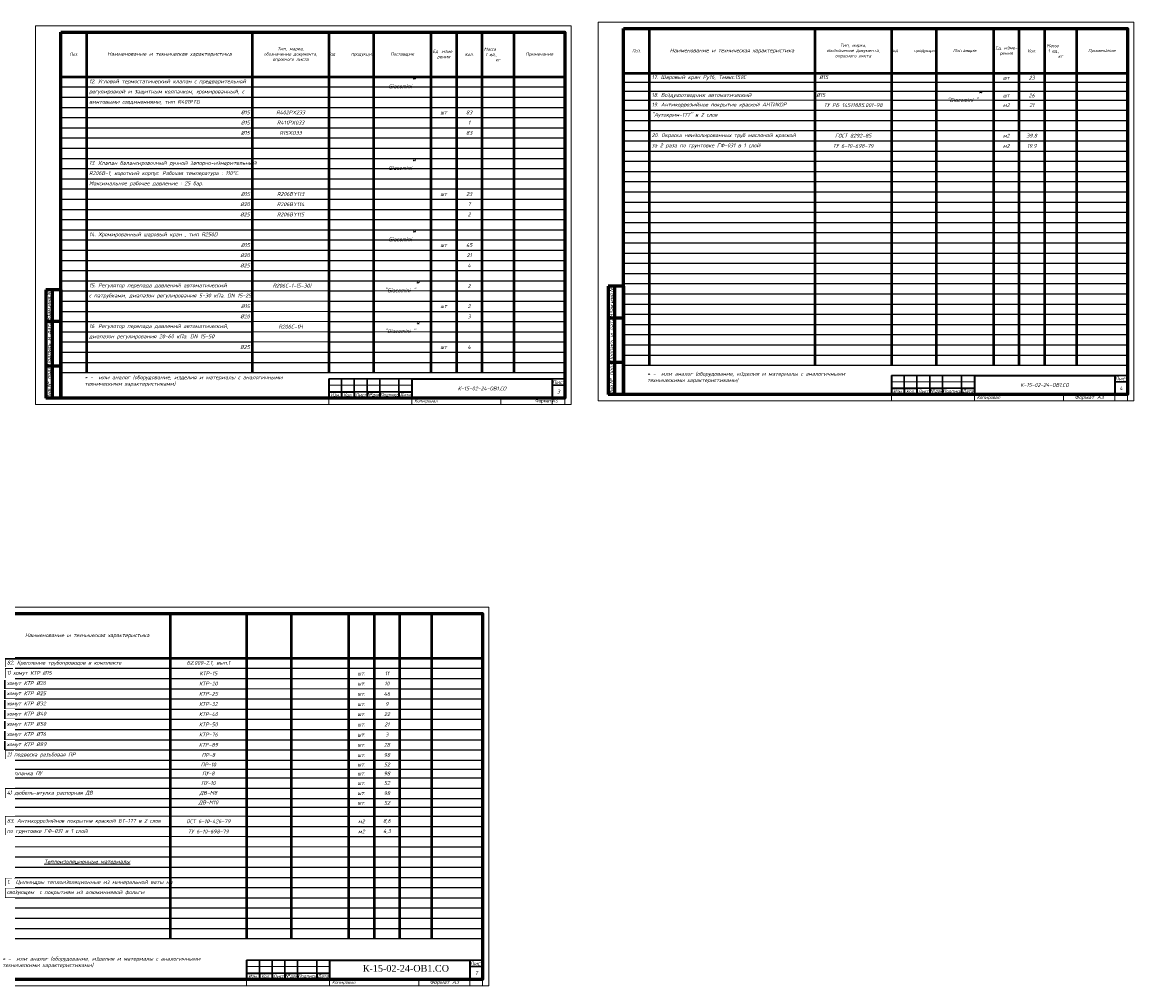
# Model space of a CAD drawing. Header units: millimetres. Extents: x 1705571 to 2606039, y -125603 to 850134.
# Tile 4 of 4: x 1814730 to 1901878, y -44490 to 31080. Entities that reach past the tile are written whole.
import ezdxf
from ezdxf.enums import TextEntityAlignment as Align

# ---------------------------------------------------------------- set-up
doc = ezdxf.new("R2010")
doc.units = ezdxf.units.MM
doc.header["$LTSCALE"] = 0.4
doc.layers.get('0').update_dxf_attribs({"lineweight": 18})
for name, color, linetype, lineweight in [('00_Штамп', 7, 'Continuous', 5), ('1 общий', 7, 'Continuous', 15), ('AP_штамп', 150, 'Continuous', 25), ('Р Текст', 7, 'Continuous', 25)]:
    doc.layers.add(name, color=color, linetype=linetype, lineweight=lineweight)
doc.layers.add('ОВ формат + ОД', color=251, linetype='Continuous')
doc.styles.add('AP_штамп', font='isocpeui.ttf')
doc.styles.add('Iso300', font='isocpeui.ttf', dxfattribs={"height": 300})
doc.styles.add('ISOCPEUR', font='isocpeui.ttf')
doc.styles.add('style1', font='ARIALN.TTF')
doc.styles.add('TNM', font='simplex.shx', dxfattribs={"width": 0.8})
doc.styles.add('СГЕНЕРИР_СТИЛЬ_1', font='arial.ttf')

# ---------------------------------------------------------------- blocks, each defined once
blk = doc.blocks.new('*T148')
at = {"color": 0, "linetype": 'ByBlock', "lineweight": 50, "transparency": 16777216}
for p, q in [((0, 0), (39500, 0)), ((0, 0), (0, -23200)), ((2000, 0), (2000, -23200)), ((15000, 0), (15000, -23200)), ((21000, 0), (21000, -23200)), ((24500, 0), (24500, -23200)), ((29000, 0), (29000, -23200)), ((31000, 0), (31000, -23200)), ((33000, 0), (33000, -23200)), ((35500, 0), (35500, -23200)), ((39500, 0), (39500, -23200))]:
    blk.add_line(p, q, dxfattribs=at)
at = {"color": 0, "linetype": 'ByBlock', "lineweight": 25, "transparency": 16777216}
for p, q in [((0, -800), (39500, -800)), ((0, -1600), (39500, -1600)), ((0, -2400), (39500, -2400)), ((0, -3200), (39500, -3200)), ((0, -4000), (39500, -4000)), ((0, -4800), (39500, -4800)), ((0, -5600), (39500, -5600)), ((0, -6400), (39500, -6400)), ((0, -7200), (39500, -7200)), ((0, -8000), (39500, -8000)), ((0, -8800), (39500, -8800)), ((0, -9600), (39500, -9600)), ((0, -10400), (39500, -10400)), ((0, -11200), (39500, -11200)), ((0, -12000), (39500, -12000)), ((0, -12800), (39500, -12800)), ((0, -13600), (39500, -13600)), ((0, -14400), (39500, -14400)), ((0, -15200), (39500, -15200)), ((0, -16000), (39500, -16000)), ((0, -16800), (15000, -16800)), ((21000, -16800), (24500, -16800)), ((29000, -16800), (39500, -16800)), ((0, -17600), (15000, -17600)), ((21000, -17600), (39500, -17600)), ((0, -18400), (15000, -18400)), ((21000, -18400), (39500, -18400)), ((0, -19200), (15000, -19200)), ((0, -20000), (15000, -20000)), ((21000, -19200), (39500, -19200)), ((21000, -20000), (24500, -20000)), ((29000, -20000), (39500, -20000)), ((0, -20800), (15000, -20800)), ((21000, -20800), (39500, -20800)), ((0, -21600), (39500, -21600)), ((0, -22400), (39500, -22400)), ((0, -23200), (39500, -23200))]:
    blk.add_line(p, q, dxfattribs=at)
at = {"color": 0, "linetype": 'ByBlock', "lineweight": -2, "transparency": 16777216}
for p, q in [((15000, -16800), (21000, -16800)), ((15000, -17600), (21000, -17600)), ((15000, -18400), (21000, -18400)), ((15000, -19200), (21000, -19200)), ((15000, -20000), (21000, -20000)), ((15000, -20800), (21000, -20800))]:
    blk.add_line(p, q, dxfattribs=at)
at = {"color": 0, "linetype": 'ByBlock', "lineweight": 5, "transparency": 16777216}
for p, q in [((24500, -16800), (29000, -16800)), ((24500, -20000), (29000, -20000))]:
    blk.add_line(p, q, dxfattribs=at)
at = {"color": 0, "transparency": 16777216, "char_height": 300, "style": 'Iso300'}
for s, insert, width, attachment_point in [('Giacomini{\\A1;\\H1.4x;\\S*^ ;}', (26750, -400), 4400, 5), ('12. Угловой термостатический клапан с предварительной ', (2200, -400), 12600, 4), ('регулировкой и защитным колпачком, хромированный, с', (2200, -1200), 12600, 4), ('винтовыми соединениями, тип R401PTG ', (2200, -2000), 12600, 4), ('%%C15', (14800, -2800), 12600, 6), ('R402PX233', (18000, -2800), 5900, 5), ('83', (32000, -2800), 1900, 5), ('%%C15', (14800, -3600), 12600, 6), ('R411PX033', (18000, -3600), 5900, 5), ('шт', (30000, -2800), 1900, 5), ('1', (32000, -3600), 1900, 5), ('%%C15', (14800, -4400), 12600, 6), ('R15XO33', (18000, -4400), 5900, 5), ('83', (32000, -4400), 1900, 5), ('13. Клапан балансировочный ручной запорно-измерительный ', (2200, -6800), 12600, 4), ('Giacomini{\\A1;\\H1.4x;\\S*^ ;}', (26750, -6800), 4400, 5), ('R206B-1, короткий корпус. Рабочая температура : 110%%DС.', (2200, -7600), 12600, 4), ('Максимальное рабочее давление : 25 бар.', (2200, -8400), 12600, 4), ('%%C15', (14800, -9200), 12600, 6), ('R206BY113', (18000, -9200), 5900, 5), ('шт', (30000, -9200), 1900, 5), ('23', (32000, -9200), 1900, 5), ('%%C20', (14800, -10000), 12600, 6), ('R206BY114', (18000, -10000), 5900, 5), ('7', (32000, -10000), 1900, 5), ('%%C25', (14800, -10800), 12600, 6), ('R206BY115', (18000, -10800), 5900, 5), ('2', (32000, -10800), 1900, 5), ('14. Хромированный шаровый кран , тип R250D', (2200, -12400), 12600, 4), ('Giacomini{\\A1;\\H1.4x;\\S*^ ;}', (26750, -12400), 4400, 5), ('%%C15', (14800, -13200), 12600, 6), ('45', (32000, -13200), 1900, 5), ('%%C20', (14800, -14000), 12600, 6), ('шт', (30000, -13200), 1900, 5), ('21', (32000, -14000), 1900, 5), ('%%C25', (14800, -14800), 12600, 6), ('4', (32000, -14800), 1900, 5), ('15. Регулятор перепада давлений автоматический', (2200, -16400), 12600, 4), (' R206C-1-(5-30)', (18000, -16400), 5900, 5), ('{\\C256;"}Giacomini "{\\A1;\\H1.4x;\\S*^ ;}', (26750, -16400), 4400, 5), ('2', (32000, -16400), 1600, 5), ('с патрубками, диапазон регулирования 5-30 кПа. DN 15-25. ', (2200, -17200), 12600, 4), ('\\A1; %%C15', (14800, -18000), 12600, 6), ('шт', (30000, -18000), 1900, 5), ('2', (32000, -18000), 1900, 5), ('\\A1; %%C20', (14800, -18800), 12600, 6), ('{\\C256;"}Giacomini "{\\A1;\\H1.4x;\\S*^ ;}', (26750, -19600), 4400, 5), ('3', (32000, -18800), 1900, 5), ('16. Регулятор перепада давлений автоматический,', (2200, -19600), 12600, 4), ('R206C-1H', (18000, -19600), 5900, 5), ('диапазон регулирования 20-60 кПа. DN 15-50 ', (2200, -20400), 12600, 4), ('\\A1; %%C25', (14800, -21200), 12600, 6), ('шт', (30000, -21200), 1900, 5), ('4', (32000, -21200), 1900, 5)]:
    blk.add_mtext(s, dxfattribs=dict(at, insert=insert, width=width, attachment_point=attachment_point))
blk = doc.blocks.new('ИНВ №')
at = {"color": 7, "lineweight": 60, "ltscale": 10}
for p, q in [((-1200, 8500), (-1200, 0)), ((-700, 8500), (-700, 0)), ((0, 8500), (0, 0)), ((0, 6000), (-1200, 6000))]:
    blk.add_line(p, q, dxfattribs=at)
at = {"lineweight": 60, "ltscale": 10}
blk.add_line((0, 8500), (-1200, 8500), dxfattribs=at)
at = {"color": 7, "lineweight": 60}
for p, q in [((0, 8500), (-1200, 8500)), ((0, 2500), (-1200, 2500)), ((0, 0), (-1200, 0))]:
    blk.add_line(p, q, dxfattribs=at)
at = {"color": 7, "lineweight": -3, "style": 'Iso300'}
for s, p in [('Взам.инв.№', (-950, 7250)), ('Подпись и дата', (-950, 4250)), ('Инв.№ подл.', (-950, 1250))]:
    blk.add_text(s, height=300, rotation=90, dxfattribs=at).set_placement(p, align=Align.MIDDLE_CENTER)
blk = doc.blocks.new('*T149')
at = {"color": 0, "linetype": 'ByBlock', "lineweight": 50, "transparency": 16777216}
for p, q in [((0, 0), (39500, 0)), ((0, 0), (0, -3500)), ((2000, 0), (2000, -3500)), ((15000, 0), (15000, -3500)), ((21000, 0), (21000, -3500)), ((24500, 0), (24500, -3500)), ((29000, 0), (29000, -3500)), ((31000, 0), (31000, -3500)), ((33000, 0), (33000, -3500)), ((35500, 0), (35500, -3500)), ((39500, 0), (39500, -3500)), ((0, -3500), (39500, -3500))]:
    blk.add_line(p, q, dxfattribs=at)
at = {"color": 0, "transparency": 16777216, "char_height": 250, "attachment_point": 5, "style": 'Iso300'}
for s, insert, width in [('Поз.', (1000, -1750), 1700), ('{\\H1.2x;Наименование и техническая характеристика }', (8500, -1750), 12700), ('Тип, марка,\\Pобозначение документа,\\Pопросного листа', (18000, -1750), 5700), ('Код       продукции', (22750, -1750), 3200), ('Поставщик', (26750, -1750), 4200), ('Ед. изме- рения', (30000, -1750), 1700), ('Кол.', (32000, -1750), 1700), ('Масса        1 ед.,       кг', (34250, -1750), 2200), ('Примечание', (37500, -1750), 3700)]:
    blk.add_mtext(s, dxfattribs=dict(at, insert=insert, width=width))
blk = doc.blocks.new('*T151')
at = {"layer": 'AP_штамп', "color": 0, "linetype": 'Continuous', "lineweight": 30, "transparency": 16777216}
for p, q in [((0, 0), (6500, 0)), ((1000, 0), (1000, -1000)), ((2000, 0), (2000, -1000)), ((3000, 0), (3000, -1000)), ((4000, 0), (4000, -1000)), ((5500, 0), (5500, -1000)), ((17504, 0), (18500, 0)), ((17504, -500), (18500, -500)), ((2000, -1000), (3000, -1000)), ((4000, -1000), (5500, -1000))]:
    blk.add_line(p, q, dxfattribs=at)
at = {"layer": 'AP_штамп', "color": 0, "linetype": 'Continuous', "lineweight": 35, "transparency": 16777216}
for p, q in [((0, 0), (0, -1500)), ((6500, 0), (17504, 0)), ((6500, 0), (6500, -1500)), ((17504, 0), (17504, -1500)), ((18500, 0), (18500, -1500)), ((0, -1000), (2000, -1000)), ((0, -1500), (18500, -1500)), ((1000, -1000), (1000, -1500)), ((2000, -1000), (2000, -1500)), ((3000, -1000), (4000, -1000)), ((3000, -1000), (3000, -1500)), ((4000, -1000), (4000, -1500)), ((5500, -1000), (6500, -1000)), ((5500, -1000), (5500, -1500))]:
    blk.add_line(p, q, dxfattribs=at)
at = {"layer": 'AP_штамп', "color": 0, "linetype": 'Continuous', "lineweight": -2, "transparency": 16777216}
blk.add_line((0, -500), (6500, -500), dxfattribs=at)
at = {"layer": 'Defpoints', "color": 8, "linetype": 'ByBlock', "lineweight": 0, "transparency": 16777216}
for p, q in [((0, -1500), (0, -2000)), ((6500, -1500), (6500, -2000)), ((13500, -1500), (13500, -2000)), ((17504, -1500), (17504, -2000)), ((18500, -1500), (18500, -2000)), ((0, -2000), (18500, -2000))]:
    blk.add_line(p, q, dxfattribs=at)
at = {"layer": 'AP_штамп', "color": 0, "transparency": 16777216}
for s, insert, char_height, width, attachment_point, style in [('\\A1;{\\fISOCPEUR|b0|i1|c204|p34;\\W1;\\C256;К-15-02-24-ОВ1.СО}', (12002, -750), 300, 11002.54, 5, 'TNM'), ('Лист', (18002, -250), 300, 995.46, 5, 'Iso300'), ('3', (18002, -1000), 300, 995.46, 5, 'Iso300'), ('Изм.', (500, -1250), 250, 999, 5, 'AP_штамп'), ('Кол.', (1500, -1250), 250, 999, 5, 'AP_штамп'), ('Лист', (2500, -1250), 250, 999, 5, 'AP_штамп'), ('№док', (3500, -1250), 250, 999, 5, 'AP_штамп'), ('Подпись', (4750, -1250), 250, 1499, 5, 'AP_штамп'), ('Дата', (6000, -1250), 250, 999, 5, 'AP_штамп'), ('Копировал', (6700, -1750), 250, 6600, 4, 'AP_штамп')]:
    blk.add_mtext(s, dxfattribs=dict(at, insert=insert, char_height=char_height, width=width, attachment_point=attachment_point, style=style))
blk = doc.blocks.new('*T152')
at = {"color": 0, "linetype": 'ByBlock', "lineweight": 50, "transparency": 16777216}
for p, q in [((0, 0), (2000, 0)), ((0, 0), (0, -22900)), ((2000, 0), (2000, -22900)), ((15000, 0), (24500, 0)), ((15000, 0), (15000, -22900)), ((21000, 0), (21000, -22900)), ((24500, 0), (24500, -22900)), ((29000, 0), (39500, 0)), ((29000, 0), (29000, -22900)), ((31000, 0), (31000, -22900)), ((33000, 0), (33000, -22900)), ((35500, 0), (35500, -22900)), ((39500, 0), (39500, -22900))]:
    blk.add_line(p, q, dxfattribs=at)
at = {"color": 0, "linetype": 'ByBlock', "lineweight": 25, "transparency": 16777216}
for p, q in [((2000, 0), (15000, 0)), ((24500, 0), (29000, 0)), ((0, -700), (39500, -700)), ((0, -1400), (39500, -1400)), ((0, -2100), (2000, -2100)), ((21000, -2100), (24500, -2100)), ((29000, -2100), (39500, -2100)), ((0, -2900), (39500, -2900)), ((0, -3700), (39500, -3700)), ((0, -4500), (39500, -4500)), ((0, -5300), (39500, -5300)), ((0, -6100), (39500, -6100)), ((0, -6900), (39500, -6900)), ((0, -7700), (39500, -7700)), ((0, -8500), (39500, -8500)), ((0, -9300), (39500, -9300)), ((0, -10100), (39500, -10100)), ((0, -10900), (39500, -10900)), ((0, -11700), (39500, -11700)), ((0, -12500), (39500, -12500)), ((0, -13300), (39500, -13300)), ((0, -14100), (39500, -14100)), ((0, -14900), (39500, -14900)), ((0, -15700), (39500, -15700)), ((0, -16500), (39500, -16500)), ((0, -17300), (39500, -17300)), ((0, -18100), (39500, -18100)), ((0, -18900), (39500, -18900)), ((0, -19700), (39500, -19700)), ((0, -20500), (39500, -20500)), ((0, -21300), (39500, -21300)), ((0, -22100), (39500, -22100)), ((0, -22900), (39500, -22900))]:
    blk.add_line(p, q, dxfattribs=at)
at = {"color": 0, "linetype": 'ByBlock', "lineweight": -2, "transparency": 16777216}
blk.add_line((2000, -2100), (21000, -2100), dxfattribs=at)
at = {"color": 0, "linetype": 'ByBlock', "lineweight": 5, "transparency": 16777216}
blk.add_line((24500, -2100), (29000, -2100), dxfattribs=at)
at = {"color": 0, "transparency": 16777216, "char_height": 300, "style": 'Iso300'}
for s, insert, width, attachment_point in [('17. Шаровый кран Py16, Tмакс.150C {\\A1;                          %%C15}', (2200, -350), 12600, 4), ('шт', (30000, -350), 1600, 5), ('23', (32000, -350), 1600, 5), ('18. Воздухоотводчик автоматический                        %%C15', (2200, -1750), 12600, 4), ('{\\C256;"}Giacomini "{\\A1;\\H1.4x;\\S*^ ;}', (26750, -1750), 4400, 5), ('шт', (30000, -1750), 1600, 5), ('26', (32000, -1750), 1600, 5), ('{\\C7;19. Антикоррозийное покрытие краской АНТИКОР  }', (2200, -2500), 12600, 4), ('{\\C7;ТУ РБ 14511885.001-98}', (18000, -2500), 5900, 5), ('м2', (30000, -2500), 1900, 5), ('21', (32000, -2500), 1900, 5), ('{\\C7;"Аутокрин-177" в 2 слоя}', (2200, -3300), 12600, 4), ('{\\C256;20. }Окраска неизолированных труб масляной краской ', (2200, -4900), 12600, 4), ('ГОСТ 8292-85', (18000, -4900), 5900, 5), ('м2', (30000, -4900), 1900, 5), ('39.8', (32000, -4900), 1900, 5), ('за 2 раза по грунтовке ГФ-031 в 1 слой', (2200, -5700), 12600, 4), ('ТУ 6-10-698-79', (18000, -5700), 5900, 5), ('м2', (30000, -5700), 1900, 5), ('19.9', (32000, -5700), 1900, 5)]:
    blk.add_mtext(s, dxfattribs=dict(at, insert=insert, width=width, attachment_point=attachment_point))
blk = doc.blocks.new('*T153')
at = {"color": 0, "linetype": 'ByBlock', "lineweight": 50, "transparency": 16777216}
for p, q in [((0, 0), (39500, 0)), ((0, 0), (0, -3500)), ((2000, 0), (2000, -3500)), ((15000, 0), (15000, -3500)), ((21000, 0), (21000, -3500)), ((24500, 0), (24500, -3500)), ((29000, 0), (29000, -3500)), ((31000, 0), (31000, -3500)), ((33000, 0), (33000, -3500)), ((35500, 0), (35500, -3500)), ((39500, 0), (39500, -3500)), ((0, -3500), (39500, -3500))]:
    blk.add_line(p, q, dxfattribs=at)
at = {"color": 0, "transparency": 16777216, "char_height": 250, "attachment_point": 5, "style": 'Iso300'}
for s, insert, width in [('Поз.', (1000, -1750), 1700), ('{\\H1.2x;Наименование и техническая характеристика }', (8500, -1750), 12700), ('Тип, марка,\\Pобозначение документа,\\Pопросного листа', (18000, -1750), 5700), ('Код       продукции', (22750, -1750), 3200), ('Поставщик', (26750, -1750), 4200), ('Ед. изме- рения', (30000, -1750), 1700), ('Кол.', (32000, -1750), 1700), ('Масса        1 ед.,       кг', (34250, -1750), 2200), ('Примечание', (37500, -1750), 3700)]:
    blk.add_mtext(s, dxfattribs=dict(at, insert=insert, width=width))
blk = doc.blocks.new('*T154')
at = {"layer": 'AP_штамп', "color": 0, "linetype": 'Continuous', "lineweight": 30, "transparency": 16777216}
for p, q in [((0, 0), (6500, 0)), ((1000, 0), (1000, -1000)), ((2000, 0), (2000, -1000)), ((3000, 0), (3000, -1000)), ((4000, 0), (4000, -1000)), ((5500, 0), (5500, -1000)), ((17504, 0), (18500, 0)), ((17504, -500), (18500, -500)), ((2000, -1000), (3000, -1000)), ((4000, -1000), (5500, -1000))]:
    blk.add_line(p, q, dxfattribs=at)
at = {"layer": 'AP_штамп', "color": 0, "linetype": 'Continuous', "lineweight": 35, "transparency": 16777216}
for p, q in [((0, 0), (0, -1500)), ((6500, 0), (17504, 0)), ((6500, 0), (6500, -1500)), ((17504, 0), (17504, -1500)), ((18500, 0), (18500, -1500)), ((0, -1000), (2000, -1000)), ((0, -1500), (18500, -1500)), ((1000, -1000), (1000, -1500)), ((2000, -1000), (2000, -1500)), ((3000, -1000), (4000, -1000)), ((3000, -1000), (3000, -1500)), ((4000, -1000), (4000, -1500)), ((5500, -1000), (6500, -1000)), ((5500, -1000), (5500, -1500))]:
    blk.add_line(p, q, dxfattribs=at)
at = {"layer": 'AP_штамп', "color": 0, "linetype": 'Continuous', "lineweight": -2, "transparency": 16777216}
blk.add_line((0, -500), (6500, -500), dxfattribs=at)
at = {"layer": 'Defpoints', "color": 8, "linetype": 'ByBlock', "lineweight": 0, "transparency": 16777216}
for p, q in [((0, -1500), (0, -2000)), ((6500, -1500), (6500, -2000)), ((13500, -1500), (13500, -2000)), ((17504, -1500), (17504, -2000)), ((18500, -1500), (18500, -2000)), ((0, -2000), (18500, -2000))]:
    blk.add_line(p, q, dxfattribs=at)
at = {"layer": 'AP_штамп', "color": 0, "transparency": 16777216}
for s, insert, char_height, width, attachment_point, style in [('\\A1;{\\fISOCPEUR|b0|i1|c204|p34;\\W1;\\C256;К-15-02-24-ОВ1.СО}', (12002, -750), 300, 11002.54, 5, 'TNM'), ('Лист', (18002, -250), 300, 995.46, 5, 'Iso300'), ('4', (18002, -1000), 300, 995.46, 5, 'Iso300'), ('Изм.', (500, -1250), 250, 999, 5, 'AP_штамп'), ('Кол.', (1500, -1250), 250, 999, 5, 'AP_штамп'), ('Лист', (2500, -1250), 250, 999, 5, 'AP_штамп'), ('№док', (3500, -1250), 250, 999, 5, 'AP_штамп'), ('Подпись', (4750, -1250), 250, 1499, 5, 'AP_штамп'), ('Дата', (6000, -1250), 250, 999, 5, 'AP_штамп'), ('Копировал', (6700, -1750), 250, 6600, 4, 'AP_штамп'), ('Формат А3', (15502, -1750), 300, 4002.54, 5, 'Iso300')]:
    blk.add_mtext(s, dxfattribs=dict(at, insert=insert, char_height=char_height, width=width, attachment_point=attachment_point, style=style))
blk = doc.blocks.new('*T291')
at = {"color": 0, "linetype": 'ByBlock', "lineweight": 50, "transparency": 16777216}
for p, q in [((0, 0), (39500, 0)), ((0, 0), (0, -22000)), ((2000, 0), (2000, -22000)), ((15000, 0), (15000, -22000)), ((21000, 0), (21000, -22000)), ((24500, 0), (24500, -22000)), ((29000, 0), (29000, -22000)), ((31000, 0), (31000, -22000)), ((33000, 0), (33000, -22000)), ((35500, 0), (35500, -22000)), ((39500, 0), (39500, -22000))]:
    blk.add_line(p, q, dxfattribs=at)
at = {"color": 0, "linetype": 'ByBlock', "lineweight": 25, "transparency": 16777216}
for p, q in [((0, -800), (39500, -800)), ((0, -1600), (39500, -1600)), ((0, -2400), (21000, -2400)), ((33000, -2400), (39500, -2400)), ((0, -3200), (39500, -3200)), ((0, -4000), (39500, -4000)), ((0, -4800), (39500, -4800)), ((0, -5600), (39500, -5600)), ((0, -6400), (39500, -6400)), ((0, -7200), (39500, -7200)), ((0, -8000), (39500, -8000)), ((0, -8700), (39500, -8700)), ((0, -9400), (39500, -9400)), ((0, -10200), (39500, -10200)), ((0, -11000), (39500, -11000)), ((0, -11700), (39500, -11700)), ((21000, -12400), (39500, -12400)), ((2000, -13200), (39500, -13200)), ((21000, -14000), (39500, -14000)), ((33000, -14800), (39500, -14800)), ((0, -15600), (39500, -15600)), ((0, -16400), (39500, -16400)), ((0, -17200), (39500, -17200)), ((0, -18000), (39500, -18000)), ((0, -18800), (39500, -18800)), ((0, -19600), (39500, -19600)), ((0, -20400), (39500, -20400)), ((0, -21200), (39500, -21200)), ((0, -22000), (39500, -22000))]:
    blk.add_line(p, q, dxfattribs=at)
at = {"color": 0, "linetype": 'ByBlock', "lineweight": 9, "transparency": 16777216}
blk.add_line((21000, -2400), (33000, -2400), dxfattribs=at)
at = {"color": 0, "linetype": 'ByBlock', "lineweight": 5, "transparency": 16777216}
for p, q in [((0, -12400), (2000, -12400)), ((0, -13200), (2000, -13200)), ((0, -14000), (2000, -14000)), ((0, -14800), (33000, -14800))]:
    blk.add_line(p, q, dxfattribs=at)
at = {"color": 0, "linetype": 'ByBlock', "lineweight": 15, "transparency": 16777216}
blk.add_line((2000, -12400), (21000, -12400), dxfattribs=at)
at = {"color": 0, "linetype": 'ByBlock', "lineweight": -2, "transparency": 16777216}
blk.add_line((2000, -14000), (21000, -14000), dxfattribs=at)
at = {"color": 0, "transparency": 16777216, "char_height": 300}
for s, insert, width, attachment_point, style in [('82. Крепление трубопроводов в комплекте', (2200, -400), 12600, 4, 'Iso300'), ('Б2.000-2.1, вып.1', (18000, -400), 5900, 5, 'Iso300'), ('1) хомут КТР %%C15', (2200, -1200), 12600, 4, 'Iso300'), ('КТР-15', (18000, -1200), 5900, 5, 'Iso300'), ('шт.', (30000, -1200), 1900, 5, 'Iso300'), ('11', (32000, -1200), 1900, 5, 'Iso300'), ('хомут КТР %%C20', (2200, -2000), 12600, 4, 'Iso300'), ('хомут КТР %%C25', (2200, -2800), 12600, 4, 'Iso300'), ('КТР-20', (18000, -2000), 5900, 5, 'Iso300'), ('КТР-25', (18000, -2800), 5900, 5, 'Iso300'), ('шт.', (30000, -2000), 1900, 5, 'Iso300'), ('46', (32000, -2800), 1900, 5, 'Iso300'), ('10', (32000, -2000), 1900, 5, 'Iso300'), ('хомут КТР %%C32', (2200, -3600), 12600, 4, 'Iso300'), ('КТР-32', (18000, -3600), 5900, 5, 'Iso300'), ('шт.', (30000, -2800), 1900, 5, 'Iso300'), ('9', (32000, -3600), 1900, 5, 'Iso300'), ('хомут КТР %%C40', (2200, -4400), 12600, 4, 'Iso300'), ('КТР-40', (18000, -4400), 5900, 5, 'Iso300'), ('шт.', (30000, -3600), 1900, 5, 'Iso300'), ('шт.', (30000, -4400), 1900, 5, 'Iso300'), ('22', (32000, -4400), 1900, 5, 'Iso300'), ('хомут КТР %%C50', (2200, -5200), 12600, 4, 'Iso300'), ('КТР-50', (18000, -5200), 5900, 5, 'Iso300'), ('шт.', (30000, -5200), 1900, 5, 'Iso300'), ('21', (32000, -5200), 1900, 5, 'Iso300'), ('хомут КТР %%C76', (2200, -6000), 12600, 4, 'Iso300'), ('КТР-76', (18000, -6000), 5900, 5, 'Iso300'), ('шт.', (30000, -6000), 1900, 5, 'Iso300'), ('3', (32000, -6000), 1900, 5, 'Iso300'), ('хомут КТР %%C89', (2200, -6800), 12600, 4, 'Iso300'), ('КТР-89', (18000, -6800), 5900, 5, 'Iso300'), ('шт.', (30000, -6800), 1900, 5, 'Iso300'), ('28', (32000, -6800), 1900, 5, 'Iso300'), ('2) подвеска резьбовая ПР', (2200, -7600), 12600, 4, 'Iso300'), ('ПР-8', (18000, -7600), 5900, 5, 'Iso300'), ('шт.', (30000, -7600), 1600, 5, 'Iso300'), ('98', (32000, -7600), 1600, 5, 'Iso300'), ('ПР-10', (18000, -8350), 5900, 5, 'Iso300'), ('шт.', (30000, -8350), 1600, 5, 'Iso300'), ('52', (32000, -8350), 1600, 5, 'Iso300'), ('3) планка ПУ', (2200, -9050), 12600, 4, 'Iso300'), ('ПУ-8', (18000, -9050), 5900, 5, 'Iso300'), ('шт.', (30000, -9050), 1600, 5, 'Iso300'), ('98', (32000, -9050), 1600, 5, 'Iso300'), ('4) дюбель-втулка распорная ДВ', (2200, -10600), 12600, 4, 'Iso300'), ('ДВ-М8', (18000, -10600), 5900, 5, 'Iso300'), ('ПУ-10', (18000, -9800), 5900, 5, 'Iso300'), ('шт.', (30000, -9800), 1900, 5, 'Iso300'), ('52', (32000, -9800), 1900, 5, 'Iso300'), ('98', (32000, -10600), 1600, 5, 'Iso300'), ('ДВ-М10', (18000, -11350), 5900, 5, 'Iso300'), ('шт.', (30000, -10600), 1600, 5, 'Iso300'), ('шт.', (30000, -11350), 1900, 5, 'Iso300'), ('52', (32000, -11350), 1900, 5, 'Iso300'), ('{\\C7;83. Антикоррозийное покрытие краской БТ-177 в 2 слоя}', (2200, -12800), 12600, 4, 'Iso300'), ('{\\C7;ОСТ 6-10-426-79 }', (18000, -12800), 5900, 5, 'Iso300'), ('м2', (30000, -12800), 1600, 5, 'Iso300'), ('8,6', (32000, -12800), 1600, 5, 'Iso300'), ('{\\C7;по грунтовке ГФ-031 в 1 слой}', (2200, -13600), 12600, 4, 'Iso300'), ('{\\C7;ТУ 6-10-698-79}', (18000, -13600), 5900, 5, 'Iso300'), ('м2', (30000, -13600), 1600, 5, 'Iso300'), ('4,3', (32000, -13600), 1600, 5, 'Iso300'), ('{\\fISOCPEUR|b0|i1|c204|p34;\\LТеплоизоляционные материалы}', (8500, -16000), 12600, 5, 'ISOCPEUR'), ('{\\fISOCPEUR|b0|i1|c204|p34;1.  Цилиндры теплоизоляционные из минеральной ваты на }', (2200, -17600), 12600, 4, 'ISOCPEUR'), ('связующем {\\fISOCPEUR|b0|i0|c204|p34; }с покрытием из алюминиевой фольги', (2200, -18400), 12600, 4, 'Iso300')]:
    blk.add_mtext(s, dxfattribs=dict(at, insert=insert, width=width, attachment_point=attachment_point, style=style))
blk = doc.blocks.new('*T292')
at = {"color": 0, "linetype": 'ByBlock', "lineweight": 50, "transparency": 16777216}
for p, q in [((0, 0), (39500, 0)), ((0, 0), (0, -3500)), ((2000, 0), (2000, -3500)), ((15000, 0), (15000, -3500)), ((21000, 0), (21000, -3500)), ((24500, 0), (24500, -3500)), ((29000, 0), (29000, -3500)), ((31000, 0), (31000, -3500)), ((33000, 0), (33000, -3500)), ((35500, 0), (35500, -3500)), ((39500, 0), (39500, -3500)), ((0, -3500), (39500, -3500))]:
    blk.add_line(p, q, dxfattribs=at)
at = {"color": 0, "transparency": 16777216, "attachment_point": 5, "style": 'Iso300'}
for s, insert, char_height, width in [('{\\H1.2x;Наименование и техническая характеристика }', (8500, -1750), 250, 12700), ('Поз.', (1000, -1750), 2.5, 1700), ('Тип, марка,\\Pобозначение документа,\\Pопросного листа', (18000, -1750), 2.5, 5700), ('Код       продукции', (22750, -1750), 2.5, 3200), ('Поставщик', (26750, -1750), 2.5, 4200), ('Ед. изме- рения', (30000, -1750), 2.5, 1700), ('Кол.', (32000, -1750), 2.5, 1700), ('Масса        1 ед.,       кг', (34250, -1750), 2.5, 2200), ('Примечание', (37500, -1750), 2.5, 3700)]:
    blk.add_mtext(s, dxfattribs=dict(at, insert=insert, char_height=char_height, width=width))
blk = doc.blocks.new('*T293')
at = {"layer": 'AP_штамп', "color": 0, "linetype": 'Continuous', "lineweight": 30, "transparency": 16777216}
for p, q in [((0, 0), (6500, 0)), ((1000, 0), (1000, -1000)), ((2000, 0), (2000, -1000)), ((3000, 0), (3000, -1000)), ((4000, 0), (4000, -1000)), ((5500, 0), (5500, -1000)), ((17504, 0), (18500, 0)), ((17504, -500), (18500, -500)), ((2000, -1000), (3000, -1000)), ((4000, -1000), (5500, -1000))]:
    blk.add_line(p, q, dxfattribs=at)
at = {"layer": 'AP_штамп', "color": 0, "linetype": 'Continuous', "lineweight": 35, "transparency": 16777216}
for p, q in [((0, 0), (0, -1500)), ((6500, 0), (17504, 0)), ((6500, 0), (6500, -1500)), ((17504, 0), (17504, -1500)), ((18500, 0), (18500, -1500)), ((0, -1000), (2000, -1000)), ((0, -1500), (18500, -1500)), ((1000, -1000), (1000, -1500)), ((2000, -1000), (2000, -1500)), ((3000, -1000), (4000, -1000)), ((3000, -1000), (3000, -1500)), ((4000, -1000), (4000, -1500)), ((5500, -1000), (6500, -1000)), ((5500, -1000), (5500, -1500))]:
    blk.add_line(p, q, dxfattribs=at)
at = {"layer": 'AP_штамп', "color": 0, "linetype": 'Continuous', "lineweight": -2, "transparency": 16777216}
blk.add_line((0, -500), (6500, -500), dxfattribs=at)
at = {"layer": 'Defpoints', "color": 8, "linetype": 'ByBlock', "lineweight": 0, "transparency": 16777216}
for p, q in [((0, -1500), (0, -2000)), ((6500, -1500), (6500, -2000)), ((13500, -1500), (13500, -2000)), ((17504, -1500), (17504, -2000)), ((18500, -1500), (18500, -2000)), ((0, -2000), (18500, -2000))]:
    blk.add_line(p, q, dxfattribs=at)
at = {"layer": 'AP_штамп', "color": 0, "transparency": 16777216}
for s, insert, char_height, width, attachment_point, style in [('Лист', (18002, -250), 300, 995.46, 5, 'Iso300'), ('7', (18002, -1000), 300, 995.46, 5, 'Iso300'), ('Изм.', (500, -1250), 250, 999, 5, 'AP_штамп'), ('Кол.', (1500, -1250), 250, 999, 5, 'AP_штамп'), ('Лист', (2500, -1250), 250, 999, 5, 'AP_штамп'), ('№док', (3500, -1250), 250, 999, 5, 'AP_штамп'), ('Подпись', (4750, -1250), 250, 1499, 5, 'AP_штамп'), ('Дата', (6000, -1250), 250, 999, 5, 'AP_штамп'), ('Копировал', (6700, -1750), 250, 6600, 4, 'AP_штамп'), ('Формат А3', (15502, -1750), 300, 4002.54, 5, 'Iso300')]:
    blk.add_mtext(s, dxfattribs=dict(at, insert=insert, char_height=char_height, width=width, attachment_point=attachment_point, style=style))

msp = doc.modelspace()

# ---------------------------------------------------------------- linework, layer by layer
for p, q in [((1815769, 1104), (1815769, 30804)), ((1815769, 30804), (1857769, 30804)), ((1857769, 1104), (1857769, 30804)), ((1859878, 1380), (1859878, 31080)), ((1859878, 31080), (1901878, 31080)), ((1901878, 1380), (1901878, 31080)), ((1815769, 1104), (1857769, 1104)), ((1859878, 1380), (1901878, 1380)), ((1809322, -14790), (1851322, -14790)), ((1851322, -44490), (1851322, -14790)), ((1809322, -44490), (1851322, -44490))]:
    msp.add_line(p, q)
at = {"layer": 'ОВ формат + ОД', "ltscale": 100}
msp.add_line((1838769, 1604), (1857269, 1604), dxfattribs=at)
at = {"layer": 'ОВ формат + ОД', "color": 251, "lineweight": 60, "ltscale": 10}
for points in [[(1861878, 30580), (1901378, 30580), (1901378, 1880), (1861878, 1880)], [(1817769, 30304), (1857269, 30304), (1857269, 1604), (1817769, 1604)], [(1811322, -15290), (1850822, -15290), (1850822, -43990), (1811322, -43990)]]:
    msp.add_lwpolyline(points, close=True, dxfattribs=at)

# ---------------------------------------------------------------- block references
for name, p in [('*T153', (1861878, 30580)), ('*T149', (1817769, 30304)), ('*T152', (1861878, 27080)), ('*T148', (1817769, 26804)), ('*T151', (1838767, 3104, 1)), ('*T154', (1882878, 3380)), ('*T292', (1811322, -15290)), ('*T291', (1811322, -18790)), ('*T293', (1832322, -42490))]:
    msp.add_blockref(name, p)
at = {"layer": 'ОВ формат + ОД', "color": 251}
for p in [(1817769, 1604), (1861878, 1880)]:
    msp.add_blockref('ИНВ №', p, dxfattribs=at)

# ---------------------------------------------------------------- texts
at = {"layer": '00_Штамп', "linetype": 'Continuous', "insert": (1841109, -43397), "char_height": 525, "attachment_point": 7, "style": 'СГЕНЕРИР_СТИЛЬ_1'}
msp.add_mtext('\\A1;{\\fGOST Common|b0|i1|c204|p34; \\fTimes New Roman|b0|i0|c204|p18;К-15-02-24-ОВ1.СО}', dxfattribs=at)
at = {"layer": '1 общий', "char_height": 300, "width": 15183.07, "attachment_point": 1, "style": 'Iso300'}
for insert in [(1863729, 3656), (1819619, 3380), (1813173, -42215)]:
    msp.add_mtext('* -  или аналог (оборудование, изделия и материалы с аналогичными техническими характеристиками)', dxfattribs=dict(at, insert=insert))
at = {"layer": 'Р Текст', "insert": (1855835, 1351), "char_height": 250, "width": 3902.01, "attachment_point": 5, "style": 'style1'}
msp.add_mtext('{\\C0;Формат А3}', dxfattribs=at)

doc.saveas('drawing.dxf')
